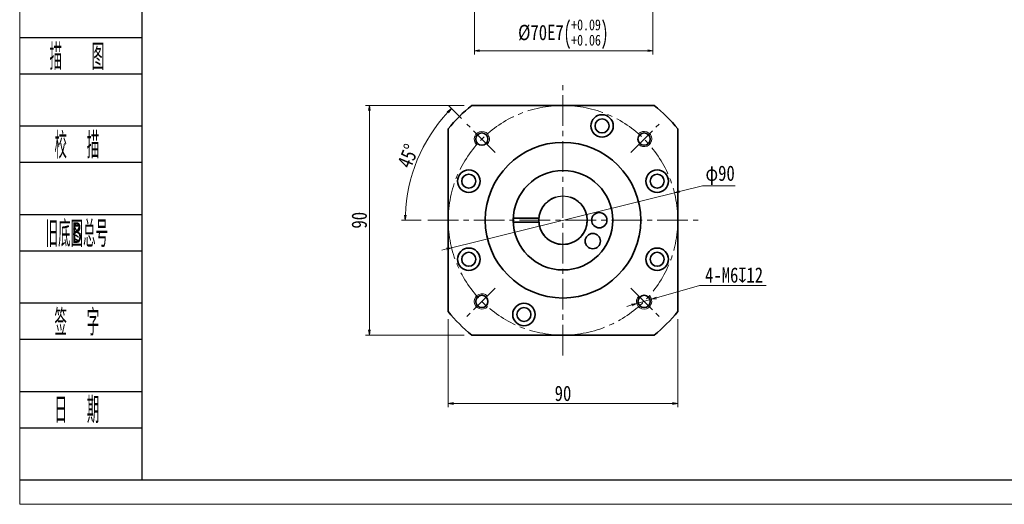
# Model space of a CAD drawing. Header units: millimetres. Extents: x -4 to 815, y 0 to 569.
# Tile 1 of 4: x 0 to 386, y 0 to 190. Entities that reach past the tile are written whole.
import ezdxf
from ezdxf.enums import TextEntityAlignment as Align

# ---------------------------------------------------------------- set-up
doc = ezdxf.new("R2010")
doc.units = ezdxf.units.MM
doc.linetypes.add('点画线', pattern=[18, 12, -2, 2, -2])
doc.layers.add('2细线层', color=4, linetype='Continuous')
doc.layers.add('6文字层', color=3, linetype='Continuous')
for name, color, linetype, lineweight in [('CDRAFT0', 7, 'Continuous', 35), ('EB0', 7, 'Continuous', 35), ('中心线层', 1, '点画线', 18), ('图框_外框线', 7, 'Continuous', 18), ('尺寸线层', 3, 'Continuous', 18), ('粗实线层_1', 7, 'Continuous', 35), ('细实线', 211, 'Continuous', 18)]:
    doc.layers.add(name, color=color, linetype=linetype, lineweight=lineweight)
doc.styles.add('PC_TEXTSTYLE', font='ISOCP.SHX', dxfattribs={"width": 0.707, "bigfont": 'GBCBIG.SHX'})
doc.styles.get("Standard").update_dxf_attribs({"font": 'SimSun.ttf'})
doc.styles.add('宋体', font='SimSun.ttf', dxfattribs={"width": 0.8})
doc.dimstyles.new('A水平标注$0', dxfattribs={"dimtxt": 3.5, "dimasz": 2, "dimexe": 1.5, "dimexo": 3, "dimgap": 1.1, "dimtad": 1, "dimtoh": 1, "dimdec": 4, "dimdsep": 46, "dimtxsty": '宋体', "dimblk": 'OPEN', "dimcen": 3, "dimclrd": 3, "dimclre": 3, "dimclrt": 6, "dimadec": 0, "dimazin": 0, "dimtm": 1e-09, "dimtfac": 1, "dimtdec": 4, "dimtix": 1, "dimtmove": 0, "dimatfit": 3, "dimldrblk": 'OPEN', "dimfxl": 0, "dimlwd": 13, "dimlwe": 13, "dimarcsym": 0})
doc.dimstyles.new('D直径标注φ25', dxfattribs={"dimtxt": 3.5, "dimasz": 2, "dimexe": 1, "dimexo": 3, "dimtad": 1, "dimtoh": 1, "dimdec": 1, "dimdsep": 46, "dimtxsty": '宋体', "dimblk": 'OPEN', "dimcen": 3, "dimclrd": 3, "dimclre": 3, "dimclrt": 130, "dimadec": 0, "dimazin": 0, "dimtm": 1e-09, "dimtfac": 1, "dimtdec": 1, "dimtmove": 0, "dimatfit": 0, "dimldrblk": 'OPEN', "dimfxl": 0, "dimlwd": 13, "dimlwe": 13, "dimarcsym": 0})
doc.dimstyles.new('螺孔(M8-7H)', dxfattribs={"dimtxt": 3.5, "dimasz": 2, "dimexe": 1.25, "dimexo": 3, "dimtad": 1, "dimtoh": 1, "dimdec": 4, "dimdsep": 46, "dimtxsty": '宋体', "dimblk": 'OPEN', "dimcen": 3, "dimclrd": 3, "dimclre": 3, "dimclrt": 2, "dimadec": 0, "dimazin": 0, "dimtm": 1e-09, "dimtfac": 1, "dimtdec": 4, "dimtmove": 0, "dimatfit": 3, "dimldrblk": 'OPEN', "dimfxl": 0, "dimlwd": 9, "dimlwe": 9, "dimarcsym": 0})

# ---------------------------------------------------------------- blocks, each defined once
blk = doc.blocks.new('_Open')
at = {"color": 0, "linetype": 'ByBlock', "lineweight": -2}
for p, q in [((-1, 0.17), (0, 0)), ((-1, -0.17), (0, 0)), ((0, 0), (-1, 0))]:
    blk.add_line(p, q, dxfattribs=at)
blk = doc.blocks.new('*D30')
at = {"layer": 'Defpoints', "color": 0, "transparency": 16777216}
for p in [(177.33, 156.32), (137.17, 66.32), (177.33, 66.32)]:
    blk.add_point(p, dxfattribs=at)
at = {"layer": '尺寸线层', "color": 3, "lineweight": 13, "transparency": 16777216}
for p, q in [((174.33, 156.32), (135.67, 156.32)), ((137.17, 154.32), (137.17, 68.32)), ((174.33, 66.32), (135.67, 66.32))]:
    blk.add_line(p, q, dxfattribs=at)
at = {"layer": '尺寸线层', "color": 3, "lineweight": 13, "transparency": 16777216, "xscale": 2, "yscale": 2, "zscale": 2}
for p, rotation in [((137.17, 156.32), 90), ((137.17, 66.32), 270)]:
    blk.add_blockref('_Open', p, dxfattribs=dict(at, rotation=rotation))
at = {"layer": '尺寸线层', "color": 6, "transparency": 16777216, "insert": (133.23, 111.32), "char_height": 6, "attachment_point": 5, "rotation": 90, "style": '宋体', "bg_fill": 3, "box_fill_scale": 1.1, "bg_fill_color": 257, "bg_fill_transparency": 0}
blk.add_mtext('90', dxfattribs=at)
blk = doc.blocks.new('*D31')
at = {"layer": 'Defpoints', "color": 0, "transparency": 16777216}
for p in [(175.43, 149.02), (186.55, 137.9), (160.49, 111.32), (264.95, 111.32)]:
    blk.add_point(p, dxfattribs=at)
at = {"layer": '尺寸线层', "color": 3, "lineweight": 13, "transparency": 16777216}
for p, q in [((173.31, 151.14), (168.33, 156.12)), ((157.49, 111.32), (149.77, 111.32))]:
    blk.add_line(p, q, dxfattribs=at)
blk.add_arc((213.13, 111.32), 61.86, 136.8526, 178.1474, dxfattribs=at)
at = {"layer": '尺寸线层', "color": 3, "lineweight": 13, "transparency": 16777216, "xscale": 2, "yscale": 2, "zscale": 2}
for p, rotation in [((169.39, 155.06), 45.92632355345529), ((151.27, 111.32), 269.0736764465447)]:
    blk.add_blockref('_Open', p, dxfattribs=dict(at, rotation=rotation))
at = {"layer": '尺寸线层', "color": 6, "transparency": 16777216, "insert": (152.38, 136.48), "char_height": 6, "attachment_point": 5, "rotation": 67.5, "style": '宋体', "bg_fill": 3, "box_fill_scale": 1.1, "bg_fill_color": 257, "bg_fill_transparency": 0}
blk.add_mtext('45%%d', dxfattribs=at)
at = {"layer": 'Defpoints', "color": 0, "transparency": 16777216}
blk.add_point((155.98, 134.99), dxfattribs=at)
blk = doc.blocks.new('*D32')
at = {"layer": 'Defpoints', "color": 0, "transparency": 16777216}
for p in [(256.82, 122.08), (169.43, 100.56)]:
    blk.add_point(p, dxfattribs=at)
at = {"layer": '尺寸线层', "color": 3, "lineweight": 13, "transparency": 16777216}
for p, q in [((267.91, 124.81), (258.77, 122.56)), ((280.63, 124.81), (267.91, 124.81)), ((169.43, 100.56), (256.82, 122.08)), ((167.49, 100.08), (165.55, 99.61))]:
    blk.add_line(p, q, dxfattribs=at)
at = {"layer": '尺寸线层', "color": 3, "lineweight": 13, "transparency": 16777216, "xscale": 2, "yscale": 2, "zscale": 2}
for p, rotation in [((256.82, 122.08), 193.832292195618), ((169.43, 100.56), 13.83229219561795)]:
    blk.add_blockref('_Open', p, dxfattribs=dict(at, rotation=rotation))
at = {"layer": '尺寸线层', "color": 130, "transparency": 16777216, "insert": (274.77, 128.94), "char_height": 6, "attachment_point": 5, "style": '宋体', "bg_fill": 3, "box_fill_scale": 1.1, "bg_fill_color": 257, "bg_fill_transparency": 0}
blk.add_mtext('φ90', dxfattribs=at)
blk = doc.blocks.new('*D35')
at = {"layer": 'Defpoints', "color": 0, "transparency": 16777216}
for p in [(168.13, 75.53), (258.13, 75.53), (258.13, 39.51)]:
    blk.add_point(p, dxfattribs=at)
at = {"layer": '尺寸线层', "color": 3, "lineweight": 13, "transparency": 16777216}
for p, q in [((168.13, 72.53), (168.13, 38.01)), ((258.13, 72.53), (258.13, 38.01)), ((170.13, 39.51), (256.13, 39.51))]:
    blk.add_line(p, q, dxfattribs=at)
at = {"layer": '尺寸线层', "color": 3, "lineweight": 13, "transparency": 16777216, "xscale": 2, "yscale": 2, "zscale": 2, "rotation": 180}
blk.add_blockref('_Open', (168.13, 39.51), dxfattribs=at)
at = {"layer": '尺寸线层', "color": 3, "lineweight": 13, "transparency": 16777216, "xscale": 2, "yscale": 2, "zscale": 2}
blk.add_blockref('_Open', (258.13, 39.51), dxfattribs=at)
at = {"layer": '尺寸线层', "color": 6, "transparency": 16777216, "insert": (213.13, 43.44), "char_height": 6, "attachment_point": 5, "style": '宋体', "bg_fill": 3, "box_fill_scale": 1.1, "bg_fill_color": 257, "bg_fill_transparency": 0}
blk.add_mtext('90', dxfattribs=at)
blk = doc.blocks.new('*D36')
at = {"color": 3, "lineweight": 9, "transparency": 16777216}
for p, q in [((266.66, 85.73), (249.75, 80.88)), ((292.81, 85.73), (266.66, 85.73)), ((240.14, 78.12), (238.22, 77.57)), ((242.06, 78.67), (247.83, 80.33))]:
    blk.add_line(p, q, dxfattribs=at)
at = {"layer": 'Defpoints', "color": 0, "transparency": 16777216}
for p in [(242.06, 78.67), (247.83, 80.33)]:
    blk.add_point(p, dxfattribs=at)
at = {"color": 3, "lineweight": 9, "transparency": 16777216, "xscale": 2, "yscale": 2, "zscale": 2}
for p, rotation in [((247.83, 80.33), 196.014073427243), ((242.06, 78.67), 16.01407342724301)]:
    blk.add_blockref('_Open', p, dxfattribs=dict(at, rotation=rotation))
at = {"color": 2, "transparency": 16777216, "insert": (280.24, 89.8), "char_height": 6, "attachment_point": 5, "style": '宋体', "bg_fill": 3, "box_fill_scale": 1.1, "bg_fill_color": 257, "bg_fill_transparency": 0}
blk.add_mtext('4-M6{\\famgdt|b0|i0|c0|p0;x}{12}', dxfattribs=at)
blk = doc.blocks.new('*D37')
at = {"layer": 'Defpoints', "color": 0, "transparency": 16777216}
for p in [(178.37, 206.21), (248.37, 206.21), (248.37, 177.73)]:
    blk.add_point(p, dxfattribs=at)
at = {"layer": '尺寸线层', "color": 3, "lineweight": 13, "transparency": 16777216}
for p, q in [((178.37, 203.21), (178.37, 176.23)), ((248.37, 203.21), (248.37, 176.23)), ((180.37, 177.73), (246.37, 177.73))]:
    blk.add_line(p, q, dxfattribs=at)
at = {"layer": '尺寸线层', "color": 3, "lineweight": 13, "transparency": 16777216, "xscale": 2, "yscale": 2, "zscale": 2, "rotation": 180}
blk.add_blockref('_Open', (178.37, 177.73), dxfattribs=at)
at = {"layer": '尺寸线层', "color": 3, "lineweight": 13, "transparency": 16777216, "xscale": 2, "yscale": 2, "zscale": 2}
blk.add_blockref('_Open', (248.37, 177.73), dxfattribs=at)
at = {"layer": '尺寸线层', "color": 6, "transparency": 16777216, "insert": (213.21, 184.19), "char_height": 6, "attachment_point": 5, "style": '宋体', "bg_fill": 3, "box_fill_scale": 1.1, "bg_fill_color": 257, "bg_fill_transparency": 0}
blk.add_mtext('{\\A1;{%%c70}{}{E7\\H0.7143x;{\\H2x;\\W0.5;(}\\S+0.09^ +0.06;{\\H2x;\\W0.5;)}}}', dxfattribs=at)

msp = doc.modelspace()

# ---------------------------------------------------------------- linework, layer by layer
msp.add_circle((213.12832, 111.32107), 9.5)
at = {"layer": '2细线层'}
for p, q in [((0.16804, 182.98125), (47.92659, 182.98125)), ((0.16804, 168.70159), (47.92659, 168.70159)), ((0.16804, 148.30207), (47.92659, 148.30207)), ((0.16804, 134.0224), (47.92659, 134.0224)), ((0.16804, 113.62288), (47.92659, 113.62288)), ((0.16804, 99.34321), (47.92659, 99.34321)), ((0.16804, 78.94369), (47.92659, 78.94369)), ((0.16804, 64.66403), (47.92659, 64.66403)), ((0.16804, 44.26451), (47.92659, 44.26451)), ((0.16804, 29.98484), (47.92659, 29.98484)), ((0.16804, 9.58532), (47.92659, 9.58532))]:
    msp.add_line(p, q, dxfattribs=at)
at = {"layer": 'CDRAFT0'}
for centre in [(228.43566, 148.27625), (176.17314, 126.6284), (250.08351, 126.6284), (176.17314, 96.01373), (250.08351, 96.01373), (197.82099, 74.36588)]:
    msp.add_circle(centre, 4.4, dxfattribs=at)
for start, end in [(128.4998296, 141.5000496), (38.4998296, 51.5000496), (218.4998296, 231.5000496), (308.4998296, 321.5000496)]:
    msp.add_arc((213.12832, 111.32107), 57.5, start, end, dxfattribs=at)
at = {"layer": 'EB0'}
for p, q in [((193.64275, 112.07107), (203.65798, 112.07107)), ((193.64275, 110.57107), (203.65798, 110.57107))]:
    msp.add_line(p, q, dxfattribs=at)
for centre, radius in [((213.12832, 111.32107), 19.5), ((227.37832, 111.32107), 3), ((224.80124, 103.1476), 3)]:
    msp.add_circle(centre, radius, dxfattribs=at)
msp.add_arc((213.12832, 111.32107), 9.5, 108.4103907, 71.5915198, dxfattribs=at)
at = {"layer": '中心线层'}
for p, q in [((186.55218, 137.89721), (175.42846, 149.02093)), ((239.70447, 84.74492), (250.82819, 73.6212))]:
    msp.add_line(p, q, dxfattribs=at)
at = {"layer": '图框_外框线', "color": 3}
msp.add_lwpolyline([(0, 0), (805.16674, 0), (805.16674, 569.36791), (0, 569.36791)], close=True, dxfattribs=at)
at = {"layer": '图框_外框线', "color": 3, "lineweight": 25}
msp.add_lwpolyline([(47.92659, 9.58532), (795.58142, 9.58532), (795.58142, 559.78259), (47.92659, 559.78259)], close=True, dxfattribs=at)
at = {"layer": '粗实线层_1'}
for points in [[(177.33393, 156.32107), (248.92288, 156.32107)], [(168.12832, 75.52667), (168.12832, 147.11562)], [(258.12832, 147.11546), (258.12832, 75.52651)], [(248.92272, 66.32107), (177.33377, 66.32107)]]:
    msp.add_lwpolyline(points, dxfattribs=at)
for centre, radius in [((228.43566, 148.27625), 2.75), ((181.30852, 143.14087), 2.4), ((213.12832, 111.32107), 30.5), ((176.17314, 126.6284), 2.75), ((250.08351, 126.6284), 2.75), ((176.17314, 96.01373), 2.75), ((250.08351, 96.01373), 2.75), ((244.94813, 79.50126), 2.4), ((197.82099, 74.36588), 2.75)]:
    msp.add_circle(centre, radius, dxfattribs=at)
at = {"layer": '细实线'}
for centre, start, end in [((181.30852, 143.14087), 315, 226.9102132), ((244.94813, 79.50126), 135, 46.9102132)]:
    msp.add_arc(centre, 3, start, end, dxfattribs=at)

# ---------------------------------------------------------------- texts
at = {"layer": '6文字层', "color": 3, "style": 'PC_TEXTSTYLE'}
for s, width, p in [('描   图', 0.6667, (22.42719, 175.84142)), ('校  描', 0.667, (22.42719, 141.16223)), ('旧底图总号', 0.667, (22.42719, 106.48305)), ('签  字', 0.667, (22.42719, 71.80386)), ('日  期', 0.667, (22.43991, 37.32827))]:
    msp.add_text(s, height=10.199761, dxfattribs=dict(at, width=width)).set_placement(p, align=Align.MIDDLE)
at = {"layer": '6文字层', "width": 0.707}
msp.add_text('B', height=8.15981, dxfattribs=at).set_placement((22.42719, 106.48305), align=Align.MIDDLE)

# ---------------------------------------------------------------- next in the draw order: dimensions: what is measured, and where the dimension line sits
at = {"layer": '尺寸线层'}
dim = msp.add_linear_dim(base=(248.3728, 177.73062), p1=(178.3728, 206.21016), p2=(248.3728, 206.21016), text='{\\A1;{%%c<>}{}{E7\\H0.7143x;{\\H2x;\\W0.5;(}\\S+0.09^ +0.06;{\\H2x;\\W0.5;)}}}', dimstyle='A水平标注$0', override={"dimtxt": 6, "dimgap": 1, "dimdec": 1, "dimpost": '<>', "dimblk": 'Open', "dimtp": 0.09, "dimtm": -0.06, "dimtdec": 2, "dimtvp": 0.1, "dimtfill": 1, "dimtfillclr": 256, "dimtzin": 8}, dxfattribs=at)
dim.commit()
dim.dimension.update_dxf_attribs({"geometry": '*D37', "text_midpoint": (213.21003, 177.73062), "dimtype": 160})
dim = msp.add_linear_dim(base=(137.16587, 66.32107), p1=(177.33393, 156.32107), p2=(177.33377, 66.32107), angle=270, dimstyle='A水平标注$0', override={"dimtxt": 6, "dimgap": 1, "dimdec": 1, "dimpost": '<>', "dimblk": 'Open', "dimtvp": 0.1, "dimtfill": 1, "dimtfillclr": 256}, dxfattribs=at)
dim.commit()
dim.dimension.update_dxf_attribs({"geometry": '*D30', "text_midpoint": (137.16587, 111.32107), "dimtype": 160})

# ---------------------------------------------------------------- next in the draw order: linework, layer by layer
at = {"layer": '中心线层'}
msp.add_line((186.55218, 84.74492), (175.42846, 73.6212), dxfattribs=at)
at = {"layer": '粗实线层_1'}
msp.add_circle((181.30852, 79.50126), 2.4, dxfattribs=at)
at = {"layer": '细实线'}
msp.add_arc((181.30852, 79.50126), 3, 45, 316.9102132, dxfattribs=at)

# ---------------------------------------------------------------- next in the draw order: dimensions: what is measured, and where the dimension line sits
at = {"layer": '尺寸线层'}
dim = msp.add_angular_dim_2l(base=(155.98122, 134.99217), line1=((186.55218, 137.89721), (175.42846, 149.02093)), line2=((160.49485, 111.32107), (264.95059, 111.32107)), dimstyle='A水平标注$0', override={"dimtxt": 6, "dimgap": 1, "dimdec": 1, "dimpost": '<>', "dimblk": 'Open', "dimtvp": 0.1, "dimtfill": 1, "dimtfillclr": 256}, dxfattribs=at)
dim.commit()
dim.dimension.update_dxf_attribs({"geometry": '*D31', "text_midpoint": (152.37861, 136.48442)})

# ---------------------------------------------------------------- next in the draw order: linework, layer by layer
at = {"layer": '中心线层'}
for p, q in [((213.12832, 58.32107), (213.12832, 164.32107)), ((239.70447, 137.89721), (250.82819, 149.02093)), ((160.12832, 111.32107), (266.12832, 111.32107))]:
    msp.add_line(p, q, dxfattribs=at)
msp.add_circle((213.12832, 111.32107), 45, dxfattribs=at)
at = {"layer": '粗实线层_1'}
msp.add_circle((244.94813, 143.14087), 2.4, dxfattribs=at)
at = {"layer": '细实线'}
msp.add_arc((244.94813, 143.14087), 3, 225, 136.9102132, dxfattribs=at)

# ---------------------------------------------------------------- next in the draw order: dimensions: what is measured, and where the dimension line sits
dim = msp.add_diameter_dim_2p(p1=(242.06455, 78.67364), p2=(247.83171, 80.32888), text='4-M<>{\\famgdt|b0|i0|c0|p0;x}{12}', dimstyle='螺孔(M8-7H)', override={"dimtxt": 6, "dimgap": 1, "dimtad": 1, "dimtih": 0, "dimtoh": 1, "dimdec": 4, "dimlfac": 1, "dimpost": '<>', "dimcen": 0, "dimse1": 0, "dimse2": 0, "dimsd1": 0, "dimsd2": 0, "dimtix": 0, "dimtofl": 1, "dimatfit": 3, "dimtvp": 0.1})
dim.commit()
dim.dimension.update_dxf_attribs({"geometry": '*D36', "text_midpoint": (280.236, 85.73406), "dimtype": 163})
at = {"layer": '尺寸线层'}
dim = msp.add_diameter_dim_2p(p1=(169.43334, 100.56243), p2=(256.82331, 122.0797), dimstyle='D直径标注φ25', override={"dimtxt": 6, "dimgap": 1, "dimpost": 'φ<>'}, dxfattribs=at)
dim.commit()
dim.dimension.update_dxf_attribs({"geometry": '*D32', "text_midpoint": (267.91488, 124.81068), "dimtype": 163})
dim = msp.add_linear_dim(base=(258.12832, 39.50997), p1=(168.12832, 75.52667), p2=(258.12832, 75.52651), dimstyle='A水平标注$0', override={"dimtxt": 6, "dimgap": 1, "dimdec": 1, "dimpost": '<>', "dimblk": 'Open', "dimtvp": 0.1, "dimtfill": 1, "dimtfillclr": 256}, dxfattribs=at)
dim.commit()
dim.dimension.update_dxf_attribs({"geometry": '*D35', "text_midpoint": (213.12832, 43.44293)})

doc.saveas('drawing.dxf')
